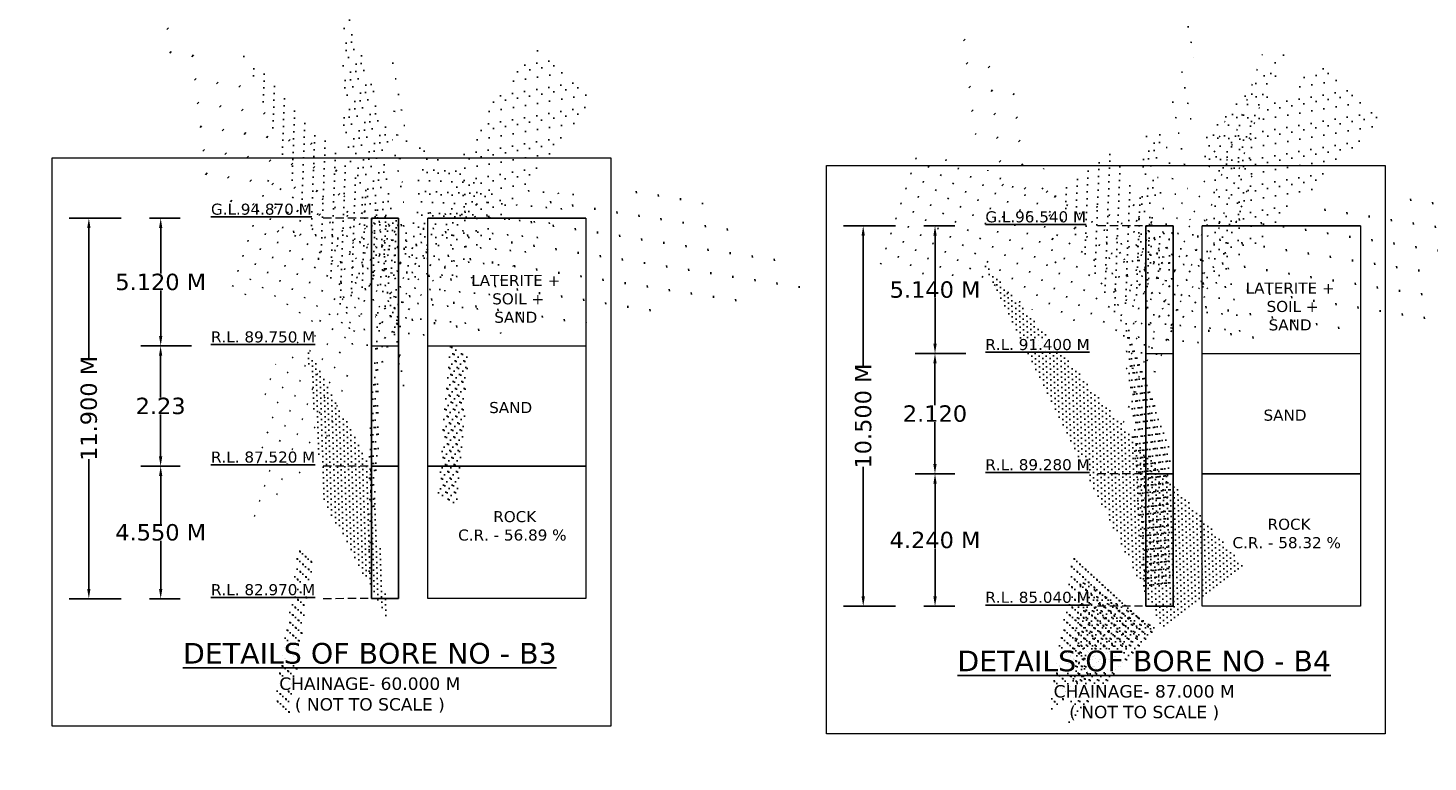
# Model space of a CAD drawing. Header units: millimetres. Extents: x -7746077780 to -3844657605, y -13315294818 to -6656873469.
# Tile 66 of 129: x -3871770551 to -3871749160, y -6657911807 to -6657900592. Entities that reach past the tile are written whole.
import ezdxf

# ---------------------------------------------------------------- set-up
doc = ezdxf.new("R2010")
doc.units = ezdxf.units.MM
doc.header["$MEASUREMENT"] = 0
doc.header["$PDMODE"] = 2
doc.linetypes.add('HIDDEN', pattern=[0.375, 0.25, -0.125])
doc.layers.add('TEX', color=6, linetype='Continuous')
doc.layers.add('TEXT', color=7, linetype='Continuous')
doc.styles.get("Standard").update_dxf_attribs({"font": 'verdana.ttf', "height": 250})
doc.dimstyles.new('Copy of ISO-25--------4', dxfattribs={"dimtxt": 200, "dimasz": 150, "dimexe": 300, "dimexo": 300, "dimgap": 0.02, "dimtad": 0, "dimtih": 1, "dimtoh": 1, "dimdec": 0, "dimlfac": 4, "dimdsep": 46, "dimtxsty": 'Standard', "dimcen": 150, "dimclrd": 1, "dimclre": 1, "dimclrt": 1, "dimadec": 0, "dimazin": 0, "dimtfac": 1, "dimtdec": 0, "dimtmove": 2, "dimatfit": 3, "dimfxl": 0, "dimarcsym": 0})
doc.dimstyles.new('ISO-25--------2', dxfattribs={"dimtxt": 200, "dimasz": 150, "dimexe": 300, "dimexo": 300, "dimgap": 0.02, "dimtad": 0, "dimtih": 1, "dimtoh": 1, "dimdec": 0, "dimlfac": 2, "dimdsep": 46, "dimtxsty": 'Standard', "dimcen": 150, "dimclrd": 1, "dimclre": 1, "dimclrt": 1, "dimadec": 0, "dimazin": 0, "dimtfac": 1, "dimtdec": 0, "dimtmove": 2, "dimatfit": 3, "dimfxl": 0, "dimarcsym": 0})

# ---------------------------------------------------------------- blocks, each defined once
blk = doc.blocks.new('*D441')
at = {"layer": 'Defpoints', "color": 0, "ltscale": 20, "transparency": 16777216}
for p in [(-3871768994.098161, -6657903497.574656), (-3871768523.432273, -6657903497.574656), (-3871767754.92401, -6657905448.703217)]:
    blk.add_point(p, dxfattribs=at)
at = {"layer": 'TEX', "color": 1, "lineweight": -2, "ltscale": 20, "transparency": 16777216}
for p, q in [((-3871768694.098161, -6657903497.574656), (-3871768223.432273, -6657903497.574656)), ((-3871768523.432273, -6657903647.574656), (-3871768523.432273, -6657904342.914101)), ((-3871768523.432273, -6657905298.703217), (-3871768523.432273, -6657904603.363771)), ((-3871768054.92401, -6657905448.703217), (-3871768823.432273, -6657905448.703217))]:
    blk.add_line(p, q, dxfattribs=at)
at = {"layer": 'TEX', "color": 1, "ltscale": 20, "transparency": 16777216}
for points in [[(-3871768548.432273, -6657903647.574656), (-3871768498.432273, -6657903647.574656), (-3871768523.432273, -6657903497.574656)], [(-3871768548.432273, -6657905298.703217), (-3871768498.432273, -6657905298.703217), (-3871768523.432273, -6657905448.703217)]]:
    blk.add_solid(points, dxfattribs=at)
at = {"layer": 'TEX', "color": 1, "ltscale": 20, "transparency": 16777216, "insert": (-3871768523.432272, -6657904473.138937), "char_height": 250, "attachment_point": 5}
blk.add_mtext('5.120 M', dxfattribs=at)
blk = doc.blocks.new('*D442')
at = {"layer": 'Defpoints', "color": 0, "ltscale": 20, "transparency": 16777216}
for p in [(-3871768825.348161, -6657903497.574656), (-3871769621.0525, -6657909311.124226), (-3871768825.348162, -6657909311.124226)]:
    blk.add_point(p, dxfattribs=at)
at = {"layer": 'TEX', "color": 1, "lineweight": -2, "ltscale": 20, "transparency": 16777216}
for p, q in [((-3871769125.348161, -6657903497.574656), (-3871769921.0525, -6657903497.574656)), ((-3871769621.0525, -6657903647.574656), (-3871769621.0525, -6657905630.068192)), ((-3871769621.0525, -6657909161.124226), (-3871769621.0525, -6657907178.63069)), ((-3871769125.348162, -6657909311.124226), (-3871769921.0525, -6657909311.124226))]:
    blk.add_line(p, q, dxfattribs=at)
at = {"layer": 'TEX', "color": 1, "ltscale": 20, "transparency": 16777216}
for points in [[(-3871769646.0525, -6657903647.574656), (-3871769596.0525, -6657903647.574656), (-3871769621.0525, -6657903497.574656)], [(-3871769646.0525, -6657909161.124226), (-3871769596.0525, -6657909161.124226), (-3871769621.0525, -6657909311.124226)]]:
    blk.add_solid(points, dxfattribs=at)
at = {"layer": 'TEX', "color": 1, "ltscale": 20, "transparency": 16777216, "insert": (-3871769621.052499, -6657906404.349442), "char_height": 250, "attachment_point": 5, "rotation": 90}
blk.add_mtext('11.900 M', dxfattribs=at)
blk = doc.blocks.new('*D443')
at = {"layer": 'Defpoints', "color": 0, "ltscale": 20, "transparency": 16777216}
for p in [(-3871768994.098162, -6657907287.068146), (-3871768523.432273, -6657907287.068146), (-3871768994.09816, -6657909311.124226)]:
    blk.add_point(p, dxfattribs=at)
at = {"layer": 'TEX', "color": 1, "lineweight": -2, "ltscale": 20, "transparency": 16777216}
for p, q in [((-3871768694.098162, -6657907287.068146), (-3871768223.432273, -6657907287.068146)), ((-3871768523.432273, -6657907437.068146), (-3871768523.432273, -6657908168.955298)), ((-3871768523.432273, -6657909161.124226), (-3871768523.432273, -6657908429.237071)), ((-3871768694.09816, -6657909311.124226), (-3871768223.432273, -6657909311.124226))]:
    blk.add_line(p, q, dxfattribs=at)
at = {"layer": 'TEX', "color": 1, "ltscale": 20, "transparency": 16777216}
for points in [[(-3871768548.432273, -6657907437.068146), (-3871768498.432273, -6657907437.068146), (-3871768523.432273, -6657907287.068146)], [(-3871768548.432273, -6657909161.124226), (-3871768498.432273, -6657909161.124226), (-3871768523.432273, -6657909311.124226)]]:
    blk.add_solid(points, dxfattribs=at)
at = {"layer": 'TEX', "color": 1, "ltscale": 20, "transparency": 16777216, "insert": (-3871768523.432273, -6657908299.096186), "char_height": 250, "attachment_point": 5}
blk.add_mtext('4.550 M', dxfattribs=at)
blk = doc.blocks.new('*D444')
at = {"color": 1, "lineweight": -2, "ltscale": 20, "transparency": 16777216}
for p, q in [((-3871768522.250632, -6657905448.703217), (-3871768824.750632, -6657905448.703217)), ((-3871768524.750632, -6657905598.703217), (-3871768524.750632, -6657906237.660846)), ((-3871768524.750632, -6657907137.068146), (-3871768524.750632, -6657906498.110517)), ((-3871768522.250632, -6657907287.068146), (-3871768824.750632, -6657907287.068146))]:
    blk.add_line(p, q, dxfattribs=at)
at = {"color": 1, "ltscale": 20, "transparency": 16777216}
for points in [[(-3871768549.750632, -6657905598.703217), (-3871768499.750632, -6657905598.703217), (-3871768524.750632, -6657905448.703217)], [(-3871768549.750632, -6657907137.068146), (-3871768499.750632, -6657907137.068146), (-3871768524.750632, -6657907287.068146)]]:
    blk.add_solid(points, dxfattribs=at)
at = {"layer": 'Defpoints', "color": 0, "ltscale": 20, "transparency": 16777216}
for p in [(-3871765304.34029, -6657905448.703217), (-3871768524.750632, -6657907287.068146), (-3871765304.340288, -6657907287.068146)]:
    blk.add_point(p, dxfattribs=at)
at = {"color": 1, "lineweight": 13, "ltscale": 20, "transparency": 16777216, "insert": (-3871768524.750631, -6657906367.885682), "char_height": 250, "attachment_point": 5}
blk.add_mtext('2.23', dxfattribs=at)
blk = doc.blocks.new('*D457')
at = {"layer": 'Defpoints', "color": 0, "ltscale": 20, "transparency": 16777216}
for p in [(-3871757162.306122, -6657903614.321878), (-3871756691.640234, -6657903614.321878), (-3871755923.131972, -6657905565.450439)]:
    blk.add_point(p, dxfattribs=at)
at = {"layer": 'TEX', "color": 1, "lineweight": -2, "ltscale": 20, "transparency": 16777216}
for p, q in [((-3871756862.306122, -6657903614.321878), (-3871756391.640234, -6657903614.321878)), ((-3871756691.640234, -6657903764.321878), (-3871756691.640234, -6657904459.745273)), ((-3871756691.640234, -6657905415.450439), (-3871756691.640234, -6657904720.027045)), ((-3871756223.131972, -6657905565.450439), (-3871756991.640234, -6657905565.450439))]:
    blk.add_line(p, q, dxfattribs=at)
at = {"layer": 'TEX', "color": 1, "ltscale": 20, "transparency": 16777216}
for points in [[(-3871756716.640234, -6657903764.321878), (-3871756666.640234, -6657903764.321878), (-3871756691.640234, -6657903614.321878)], [(-3871756716.640234, -6657905415.450439), (-3871756666.640234, -6657905415.450439), (-3871756691.640234, -6657905565.450439)]]:
    blk.add_solid(points, dxfattribs=at)
at = {"layer": 'TEX', "color": 1, "ltscale": 20, "transparency": 16777216, "insert": (-3871756691.640234, -6657904589.88616), "char_height": 250, "attachment_point": 5}
blk.add_mtext('5.140 M', dxfattribs=at)
blk = doc.blocks.new('*D458')
at = {"layer": 'Defpoints', "color": 0, "ltscale": 20, "transparency": 16777216}
for p in [(-3871756993.556122, -6657903614.321878), (-3871757789.260461, -6657909427.871449), (-3871756993.556123, -6657909427.871449)]:
    blk.add_point(p, dxfattribs=at)
at = {"layer": 'TEX', "color": 1, "lineweight": -2, "ltscale": 20, "transparency": 16777216}
for p, q in [((-3871757293.556122, -6657903614.321878), (-3871758089.260461, -6657903614.321878)), ((-3871757789.260461, -6657903764.321878), (-3871757789.260461, -6657905746.815414)), ((-3871757789.260461, -6657909277.871449), (-3871757789.260461, -6657907295.377913)), ((-3871757293.556123, -6657909427.871449), (-3871758089.260461, -6657909427.871449))]:
    blk.add_line(p, q, dxfattribs=at)
at = {"layer": 'TEX', "color": 1, "ltscale": 20, "transparency": 16777216}
for points in [[(-3871757814.260461, -6657903764.321878), (-3871757764.260461, -6657903764.321878), (-3871757789.260461, -6657903614.321878)], [(-3871757814.260461, -6657909277.871449), (-3871757764.260461, -6657909277.871449), (-3871757789.260461, -6657909427.871449)]]:
    blk.add_solid(points, dxfattribs=at)
at = {"layer": 'TEX', "color": 1, "ltscale": 20, "transparency": 16777216, "insert": (-3871757789.26046, -6657906521.096664), "char_height": 250, "attachment_point": 5, "rotation": 90}
blk.add_mtext('10.500 M', dxfattribs=at)
blk = doc.blocks.new('*D459')
at = {"layer": 'Defpoints', "color": 0, "ltscale": 20, "transparency": 16777216}
for p in [(-3871757162.306123, -6657907403.815369), (-3871756691.640234, -6657907403.815369), (-3871757162.306122, -6657909427.871449)]:
    blk.add_point(p, dxfattribs=at)
at = {"layer": 'TEX', "color": 1, "lineweight": -2, "ltscale": 20, "transparency": 16777216}
for p, q in [((-3871756862.306123, -6657907403.815369), (-3871756391.640234, -6657907403.815369)), ((-3871756691.640234, -6657907553.815369), (-3871756691.640234, -6657908285.618572)), ((-3871756691.640234, -6657909277.871449), (-3871756691.640234, -6657908546.068243)), ((-3871756862.306122, -6657909427.871449), (-3871756391.640234, -6657909427.871449))]:
    blk.add_line(p, q, dxfattribs=at)
at = {"layer": 'TEX', "color": 1, "ltscale": 20, "transparency": 16777216}
for points in [[(-3871756716.640234, -6657907553.815369), (-3871756666.640234, -6657907553.815369), (-3871756691.640234, -6657907403.815369)], [(-3871756716.640234, -6657909277.871449), (-3871756666.640234, -6657909277.871449), (-3871756691.640234, -6657909427.871449)]]:
    blk.add_solid(points, dxfattribs=at)
at = {"layer": 'TEX', "color": 1, "ltscale": 20, "transparency": 16777216, "insert": (-3871756691.640234, -6657908415.843409), "char_height": 250, "width": 3472.058889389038, "attachment_point": 5}
blk.add_mtext('4.240 M', dxfattribs=at)
blk = doc.blocks.new('*D460')
at = {"color": 1, "lineweight": -2, "ltscale": 20, "transparency": 16777216}
for p, q in [((-3871756690.458594, -6657905565.450439), (-3871756992.958594, -6657905565.450439)), ((-3871756692.958594, -6657905715.450439), (-3871756692.958594, -6657906354.408069)), ((-3871756692.958594, -6657907253.815369), (-3871756692.958594, -6657906614.857739)), ((-3871756690.458594, -6657907403.815369), (-3871756992.958594, -6657907403.815369))]:
    blk.add_line(p, q, dxfattribs=at)
at = {"color": 1, "ltscale": 20, "transparency": 16777216}
for points in [[(-3871756717.958594, -6657905715.450439), (-3871756667.958594, -6657905715.450439), (-3871756692.958594, -6657905565.450439)], [(-3871756717.958594, -6657907253.815369), (-3871756667.958594, -6657907253.815369), (-3871756692.958594, -6657907403.815369)]]:
    blk.add_solid(points, dxfattribs=at)
at = {"layer": 'Defpoints', "color": 0, "ltscale": 20, "transparency": 16777216}
for p in [(-3871753472.548251, -6657905565.450439), (-3871756692.958594, -6657907403.815369), (-3871753472.54825, -6657907403.815369)]:
    blk.add_point(p, dxfattribs=at)
at = {"color": 1, "lineweight": 13, "ltscale": 20, "transparency": 16777216, "insert": (-3871756692.958593, -6657906484.632905), "char_height": 250, "width": 2373.867738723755, "attachment_point": 5}
blk.add_mtext('2.120', dxfattribs=at)

msp = doc.modelspace()

# ---------------------------------------------------------------- hatches: boundary and pattern name
at = {"layer": 'TEX', "ltscale": 20}
h = msp.add_hatch(dxfattribs=at)
h.set_pattern_fill('AR-CONC', color=0, scale=31.640625, style=0)
h.set_pattern_definition([(49.99999999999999, (-604438508.2209353, -1040603966.746396), (226.9456046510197, -19.85516770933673), [23.73046875, -261.0351562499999]), (355, (-604438508.2209353, -1040603966.746396), (-43.90178915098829, 237.9982923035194), [18.98437500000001, -208.8281250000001]), (100.4513999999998, (-604438489.3088026, -1040603968.40099), (183.0439840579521, 218.1429801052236), [20.16779449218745, -221.8457463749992]), (46.18420000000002, (-604438508.2209353, -1040603903.465146), (337.6817380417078, -52.3712506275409), [35.59570312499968, -391.5527343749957]), (96.63559999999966, (-604438480.0807943, -1040603907.829434), (295.7331216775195, 308.216982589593), [30.25169268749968, -332.7685664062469]), (351.1842000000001, (-604438508.2209353, -1040603903.465146), (295.7328810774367, 308.2172135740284), [28.47656250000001, -313.2421875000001]), (21, (-604438476.5803099, -1040603919.285459), (188.865121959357, -127.3911333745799), [23.73046875, -261.0351562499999]), (326, (-604438476.5803099, -1040603919.285459), (76.986491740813, 229.4420064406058), [18.984375, -208.828125]), (71.45140000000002, (-604438460.8415575, -1040603929.901395), (265.8516910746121, 102.0506649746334), [20.16779449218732, -221.8457463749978]), (37.49999999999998, (-604438508.2209353, -1040603966.746396), (3.8474542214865, 105.3296959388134), [0, -206.2968750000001, 0, -211.9921875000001, 0, -209.6191406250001]), (7.500000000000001, (-604438508.2209353, -1040603966.746396), (83.23684583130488, 124.7943307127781), [0, -120.8671875, 0, -201.5507812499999, 0, -79.89257812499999]), (327.5, (-604438578.7795291, -1040603966.746396), (168.9047551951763, -7.136502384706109), [0, -79.1015625, 0, -246.796875, 0, -327.48046875]), (317.5, (-604438610.4201541, -1040603966.746396), (184.5237488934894, 31.67384206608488), [0, -102.83203125, 0, -163.8984375, 0, -232.55859375])])
h.paths.add_polyline_path([(-3871765304.34029, -6657903497.400902), (-3871765304.34029, -6657905448.703217), (-3871764887.550286, -6657905448.703217), (-3871764887.550287, -6657903497.400902)])
h = msp.add_hatch(dxfattribs=at)
h.set_pattern_fill('AR-CONC', color=0, scale=31.640625, style=0)
h.set_pattern_definition([(49.99999999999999, (-604426676.4288969, -1040604083.493619), (226.9456046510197, -19.85516770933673), [23.73046875, -261.0351562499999]), (355, (-604426676.4288969, -1040604083.493619), (-43.90178915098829, 237.9982923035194), [18.98437500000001, -208.8281250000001]), (100.4513999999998, (-604426657.5167646, -1040604085.148213), (183.0439840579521, 218.1429801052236), [20.16779449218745, -221.8457463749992]), (46.18420000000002, (-604426676.4288969, -1040604020.212369), (337.6817380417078, -52.3712506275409), [35.59570312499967, -391.5527343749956]), (96.63559999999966, (-604426648.2887559, -1040604024.576657), (295.7331216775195, 308.216982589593), [30.25169268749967, -332.7685664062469]), (351.1842000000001, (-604426676.4288969, -1040604020.212369), (295.7328810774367, 308.2172135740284), [28.47656250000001, -313.2421875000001]), (21, (-604426644.7882714, -1040604036.032681), (188.865121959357, -127.3911333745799), [23.73046875, -261.0351562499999]), (326, (-604426644.7882714, -1040604036.032681), (76.986491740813, 229.4420064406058), [18.984375, -208.828125]), (71.45140000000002, (-604426629.0495191, -1040604046.648618), (265.8516910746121, 102.0506649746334), [20.16779449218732, -221.8457463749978]), (37.49999999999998, (-604426676.4288969, -1040604083.493619), (3.8474542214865, 105.3296959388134), [0, -206.2968750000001, 0, -211.9921875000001, 0, -209.6191406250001]), (7.500000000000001, (-604426676.4288969, -1040604083.493619), (83.23684583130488, 124.7943307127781), [0, -120.8671875, 0, -201.5507812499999, 0, -79.89257812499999]), (327.5, (-604426746.9874907, -1040604083.493619), (168.9047551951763, -7.136502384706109), [0, -79.1015625, 0, -246.796875, 0, -327.48046875]), (317.5, (-604426778.6281157, -1040604083.493619), (184.5237488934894, 31.67384206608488), [0, -102.83203125, 0, -163.8984375, 0, -232.55859375])])
h.paths.add_polyline_path([(-3871753472.548251, -6657903614.148125), (-3871753472.548251, -6657905565.450439), (-3871753055.758248, -6657905565.450439), (-3871753055.758249, -6657903614.148125)])
h = msp.add_hatch(dxfattribs=at)
h.set_pattern_fill('AR-SAND', color=0, scale=42.1875, style=0)
h.set_pattern_definition([(37.49999999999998, (-604438508.2209353, -1040606754.304759), (-2.657532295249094, 81.28787775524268), [0, -64.125, 0, -71.71875000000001, 0, -68.55468750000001]), (7.500000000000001, (-604438508.2209353, -1040606754.304759), (74.66245475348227, 119.0592871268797), [0, -34.59374999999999, 0, -57.79687499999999, 0, -22.1484375]), (327.5, (-604438560.1115599, -1040606754.304759), (131.3778597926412, 0.2387413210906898), [0, -21.09375, 0, -75.9375, 0, -99.140625]), (317.5, (-604438560.1115599, -1040606754.304759), (126.8209661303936, 37.02693789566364), [0, -10.546875, 0, -49.78125, 0, -56.953125])])
h.paths.add_polyline_path([(-3871764887.550287, -6657907287.068148), (-3871765304.34029, -6657907287.068148), (-3871765304.340287, -6657909310.95047), (-3871764887.550286, -6657909310.95047)])
h = msp.add_hatch(dxfattribs=at)
h.set_pattern_fill('AR-SAND', color=0, scale=42.1875, style=0)
h.set_pattern_definition([(37.49999999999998, (-604426676.4288969, -1040606871.051982), (-2.657532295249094, 81.28787775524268), [0, -64.125, 0, -71.71875000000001, 0, -68.55468750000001]), (7.500000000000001, (-604426676.4288969, -1040606871.051982), (74.66245475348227, 119.0592871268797), [0, -34.59374999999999, 0, -57.79687499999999, 0, -22.1484375]), (327.5, (-604426728.3195214, -1040606871.051982), (131.3778597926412, 0.2387413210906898), [0, -21.09375, 0, -75.9375, 0, -99.140625]), (317.5, (-604426728.3195214, -1040606871.051982), (126.8209661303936, 37.02693789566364), [0, -10.546875, 0, -49.78125, 0, -56.953125])])
h.paths.add_polyline_path([(-3871753055.758249, -6657907403.815371), (-3871753472.548251, -6657907403.815371), (-3871753472.548249, -6657909427.697693), (-3871753055.758248, -6657909427.697693)])

# ---------------------------------------------------------------- linework, layer by layer
at = {"color": 0}
for p, q in [((-3871765304.34029, -6657903497.400902), (-3871765304.340288, -6657909310.95047)), ((-3871764887.550286, -6657903497.400902), (-3871765304.340288, -6657903497.400902)), ((-3871764887.550287, -6657903497.400902), (-3871764887.550286, -6657909310.95047)), ((-3871764439.495373, -6657903497.4009), (-3871762025.152414, -6657903497.4009)), ((-3871753472.548251, -6657903614.148125), (-3871753472.54825, -6657909427.697693)), ((-3871753055.758248, -6657903614.148125), (-3871753472.54825, -6657903614.148125)), ((-3871753055.758249, -6657903614.148125), (-3871753055.758248, -6657909427.697693)), ((-3871752607.703335, -6657903614.148123), (-3871750193.360376, -6657903614.148123)), ((-3871764887.550287, -6657907287.068146), (-3871765304.340288, -6657907287.068146)), ((-3871764439.495373, -6657907287.068146), (-3871762025.152416, -6657907287.068146)), ((-3871764439.495373, -6657907287.068148), (-3871762025.152416, -6657907287.068148)), ((-3871753055.758249, -6657907403.815369), (-3871753472.54825, -6657907403.815369)), ((-3871752607.703335, -6657907403.815369), (-3871750193.360377, -6657907403.815369)), ((-3871752607.703335, -6657907403.815371), (-3871750193.360377, -6657907403.815371)), ((-3871764887.550287, -6657909310.95047), (-3871765304.340288, -6657909310.95047)), ((-3871753055.758249, -6657909427.697693), (-3871753472.54825, -6657909427.697693))]:
    msp.add_line(p, q, dxfattribs=at)
at = {"lineweight": 13, "ltscale": 20}
for p, q in [((-3871765304.34029, -6657905448.703217), (-3871764887.550286, -6657905448.703217)), ((-3871764439.495373, -6657905448.703217), (-3871762025.152414, -6657905448.703217)), ((-3871753472.548251, -6657905565.450439), (-3871753055.758248, -6657905565.450439)), ((-3871752607.703335, -6657905565.450439), (-3871750193.360376, -6657905565.450439))]:
    msp.add_line(p, q, dxfattribs=at)
for points in [[(-3871770179.619611, -6657902575.694078), (-3871761645.124279, -6657902575.694078), (-3871761645.124279, -6657911260.308678), (-3871770179.619611, -6657911260.308678)], [(-3871758347.827572, -6657902692.441301), (-3871749813.332241, -6657902692.441301), (-3871749813.332241, -6657911377.055901), (-3871758347.827572, -6657911377.055901)], [(-3871764439.495373, -6657903497.4009), (-3871762025.152414, -6657903497.4009), (-3871762025.152416, -6657909310.95047), (-3871764439.495374, -6657909310.95047)], [(-3871752607.703335, -6657903614.148123), (-3871750193.360376, -6657903614.148123), (-3871750193.360377, -6657909427.697693), (-3871752607.703335, -6657909427.697693)]]:
    msp.add_lwpolyline(points, close=True, dxfattribs=at)
at = {"layer": 'TEXT', "color": 0, "linetype": 'HIDDEN', "lineweight": 13, "ltscale": 500}
for p, q in [((-3871765351.62014, -6657903497.411926), (-3871766049.564652, -6657903497.574657)), ((-3871753519.828101, -6657903614.159149), (-3871754217.772614, -6657903614.32188)), ((-3871765351.620141, -6657907287.068146), (-3871766049.564652, -6657907287.230877)), ((-3871765351.620141, -6657907287.068148), (-3871766049.564652, -6657907287.230877)), ((-3871753519.828102, -6657907403.815369), (-3871754217.772614, -6657907403.9781)), ((-3871753519.828102, -6657907403.815371), (-3871754217.772614, -6657907403.9781)), ((-3871765351.620141, -6657909310.961494), (-3871766049.564652, -6657909311.124226)), ((-3871765351.620141, -6657909310.961494), (-3871766049.564652, -6657909311.124226)), ((-3871753519.828102, -6657909427.708717), (-3871754217.772614, -6657909427.871449)), ((-3871753519.828102, -6657909427.708717), (-3871754217.772614, -6657909427.871449))]:
    msp.add_line(p, q, dxfattribs=at)

# ---------------------------------------------------------------- texts
at = {"ltscale": 20, "char_height": 300, "attachment_point": 1}
for s, insert, width in [('\\pi917.33;{\\LFOUNDATION LEVEL \\P\\pi1600.6;R.L. 71.000 M }', (-3871864754.112202, -6657909391.184772), 6037.084575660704), ('\\pi992.56;{\\LFOUNDATION LEVEL \\P\\pi1675.9;R.L. 71.000 M }', (-3871840313.326944, -6657909530.428212), 6187.539030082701)]:
    msp.add_mtext(s, dxfattribs=dict(at, insert=insert, width=width))
at = {"layer": 'TEX', "insert": (-3871977977.093441, -6657866156.297498), "char_height": 360, "width": 51867.6690182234, "attachment_point": 1}
msp.add_mtext('{\\H1.4583x;\\LNOTES\\l :-\\P}\\P01. TYPE OF BRIDGE ^I^I         - HIGH LEVEL BRIDGE\\P\\P\\P02. LENGTH OF BRIDGE ^I         - 280.000 M. ( 14SPAN @ 20.000 M EACH C/C) \\P\\P\\P03. OVERALL WIDTH ^I^I         - 8.400 M.\\P\\P\\P04. CLEAR WIDTH^I^I         - 7.500 M.\\P\\P\\P05. FORMATION LEVEL^I^I         - R.L. 104.785 M.\\P\\P\\P06. HIGHEST FLOOD LEVEL^I         - R.L. 101.210 M.\\P\\P\\P07.LOWEST    BED  LEVEL              - R.L. 96.510 M.\\P\\P\\P08.SOFFIT LEVEL            ^I         - R.L. 102.710 M.\\P\\P \\P09.CATCHMENT AREA^I^I         - 569.000 SQ. KM.\\P\\P\\P10. DESIGN VELOCITY^I^I         - 2.870 M/SEC.\\P\\P\\P11. DESIGN DISCHARGE^I         - 2868.167 CUMEC.              \\P\\P\\P12.TYPE OF FOUNDATION^I         -  PILE FOUNDATION.\\P\\P\\P13.FOUNDATION LEVEL^I         - AS PER SHOWN IN DRAWING.\\P\\P\\P14. TYPE OF SUB-STRUCTURE        - PIER              - R.C.C. SOLID CIRCULAR PIER\\P^I^I^I^I^I^IABUTMENT - BOX TYPE\\P\\P15. TYPE OF SUPER STRUCTURE    - R.C.C. T - BEAM  SLAB \\P\\P\\P16. TYPE OF BEARING^I^I         - POT -  PTFE  BEARING\\P\\P\\P17. DESIGN LOADING{\\C1;^I                   }-  ONE LANE OF  CLASS 70R OR TWO LANES \\P^I^I^I^I^I^I FOR CLASS A{\\C1;\\P                                                                \\P}18. SBC FOR ABUTMENT/PIER        - 45 T/M².  \\P\\P\\P19. SBC FOR RETURN^I^I         - 20 T/M².  \\P\\P\\P20. WEARING COAT                           - MASTIC ASHPHALT 75 MM THICK. \\P\\pi-1080,l9717.8,t9717.8;(^IB.C. 50MM+ MASTIC ASPHALT 20MM)\\P\\pi0,l0,tz;\\P21. RAILING  - R.C.C. CRASH BARRIER AS PER STD.DRAWING.\\P\\P\\P21. APPROACH SLAB - R.C.C. STRUCTURAL AS PER APPROVED DRAWING.\\P\\P\\P22. EXPANSION JOINT - STRIPSEAL TYPE EXPANSION JOINT.\\P\\P\\P23. NAME PLATE,   DRAINAGE SPOUT ETC. AS PER MORT&H \\P^I^I^I   SPECIFICATION.\\P\\P                               ', dxfattribs=at)
at = {"layer": 'TEX', "color": 0, "ltscale": 20, "char_height": 168.75, "width": 5309.421470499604, "attachment_point": 2}
for s, insert in [(' ROCK \\PC.R. - 56.89 %', (-3871763150.428586, -6657907972.953896)), (' ROCK \\PC.R. - 58.32 %', (-3871751318.636547, -6657908089.701118))]:
    msp.add_mtext(s, dxfattribs=dict(at, insert=insert))
at = {"layer": 'TEXT', "color": 0, "char_height": 168.75}
for s, insert, width, attachment_point in [('{\\LG.L.94.870 M}', (-3871767754.92401, -6657903275.391491), 2690.932640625, 1), ('{\\LG.L.96.540 M}', (-3871755923.131972, -6657903392.138714), 2690.932640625, 1), ('LATERITE +\\P SOIL +\\PSAND', (-3871763097.707452, -6657904363.826206), 4286.94619921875, 2), ('LATERITE +\\P SOIL +\\PSAND', (-3871751265.915413, -6657904480.573429), 4286.94619921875, 2), ('{\\LR.L. 89.750 M}', (-3871767754.92401, -6657905226.682781), 2690.932640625, 1), ('{\\LR.L. 91.400 M}', (-3871755923.131972, -6657905343.430004), 2690.932640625, 1), ('SAND ', (-3871763176.042436, -6657906306.14102), 4286.94619921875, 2), ('SAND ', (-3871751344.250397, -6657906422.888243), 4286.94619921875, 2), ('{\\LR.L. 87.520 M}', (-3871767754.92401, -6657907062.984194), 2690.932640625, 1), ('{\\LR.L. 89.280 M}', (-3871755923.131972, -6657907179.731417), 2690.932640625, 1), ('{\\LR.L. 82.970 M}', (-3871767754.924011, -6657909088.941059), 2690.932640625, 1), ('{\\LR.L. 85.040 M}', (-3871755923.131972, -6657909205.688282), 2690.932640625, 1)]:
    msp.add_mtext(s, dxfattribs=dict(at, insert=insert, width=width, attachment_point=attachment_point))
at = {"layer": 'TEXT', "color": 191, "char_height": 316.4062500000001, "width": 6375.535839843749, "attachment_point": 2}
for s, insert in [('{\\LDETAILS OF BORE NO - B3 \\H0.6x;\\lCHAINAGE- 60.000 M\\P( NOT TO SCALE )}', (-3871765328.361873, -6657909987.228109)), ('{\\LDETAILS OF BORE NO - B4 \\H0.6x;\\lCHAINAGE- 87.000 M\\P( NOT TO SCALE )}', (-3871753496.569835, -6657910103.975332))]:
    msp.add_mtext(s, dxfattribs=dict(at, insert=insert))

# ---------------------------------------------------------------- dimensions: what is measured, and where the dimension line sits
at = {"lineweight": 13, "ltscale": 20}
for base, p1, p2, text, picture, middle in [((-3871768524.750632, -6657907287.068146), (-3871765304.34029, -6657905448.703217), (-3871765304.340288, -6657907287.068146), '2.23', '*D444', (-3871768524.750631, -6657906367.885682)), ((-3871756692.958594, -6657907403.815369), (-3871753472.548251, -6657905565.450439), (-3871753472.54825, -6657907403.815369), '2.120', '*D460', (-3871756692.958593, -6657906484.632905))]:
    dim = msp.add_linear_dim(base=base, p1=p1, p2=p2, angle=90, text=text, dimstyle='ISO-25--------2', override={"dimtxt": 600, "dimlfac": 1, "dimfxl": 2.5, "dimfxlon": 1}, dxfattribs=at)
    dim.commit()
    dim.dimension.update_dxf_attribs({"geometry": picture, "text_midpoint": middle})
at = {"layer": 'TEX', "color": 0, "ltscale": 20}
for base, p1, p2, text, picture, middle in [((-3871769621.0525, -6657909311.124226), (-3871768825.348161, -6657903497.574656), (-3871768825.348162, -6657909311.124226), '11.900 M', '*D442', (-3871769621.052499, -6657906404.349442)), ((-3871757789.260461, -6657909427.871449), (-3871756993.556122, -6657903614.321878), (-3871756993.556123, -6657909427.871449), '10.500 M', '*D458', (-3871757789.26046, -6657906521.096664))]:
    dim = msp.add_linear_dim(base=base, p1=p1, p2=p2, angle=90, text=text, dimstyle='Copy of ISO-25--------4', dxfattribs=at)
    dim.commit()
    dim.dimension.update_dxf_attribs({"geometry": picture, "text_midpoint": middle, "text_rotation": 90})
for base, p1, p2, text, picture, middle in [((-3871768523.432273, -6657903497.574656), (-3871767754.92401, -6657905448.703217), (-3871768994.098161, -6657903497.574656), '5.120 M', '*D441', (-3871768523.432272, -6657904473.138937)), ((-3871756691.640234, -6657903614.321878), (-3871755923.131972, -6657905565.450439), (-3871757162.306122, -6657903614.321878), '5.140 M', '*D457', (-3871756691.640234, -6657904589.88616))]:
    dim = msp.add_linear_dim(base=base, p1=p1, p2=p2, angle=270, text=text, dimstyle='ISO-25--------2', dxfattribs=at)
    dim.commit()
    dim.dimension.update_dxf_attribs({"geometry": picture, "text_midpoint": middle})
for base, p1, p2, text, picture, middle in [((-3871768523.432273, -6657907287.068146), (-3871768994.09816, -6657909311.124226), (-3871768994.098162, -6657907287.068146), '4.550 M', '*D443', (-3871768523.432273, -6657908299.096186)), ((-3871756691.640234, -6657907403.815369), (-3871757162.306122, -6657909427.871449), (-3871757162.306123, -6657907403.815369), '4.240 M', '*D459', (-3871756691.640234, -6657908415.843409))]:
    dim = msp.add_linear_dim(base=base, p1=p1, p2=p2, angle=90, text=text, dimstyle='ISO-25--------2', dxfattribs=at)
    dim.commit()
    dim.dimension.update_dxf_attribs({"geometry": picture, "text_midpoint": middle, "dimtype": 160})

doc.saveas('drawing.dxf')
